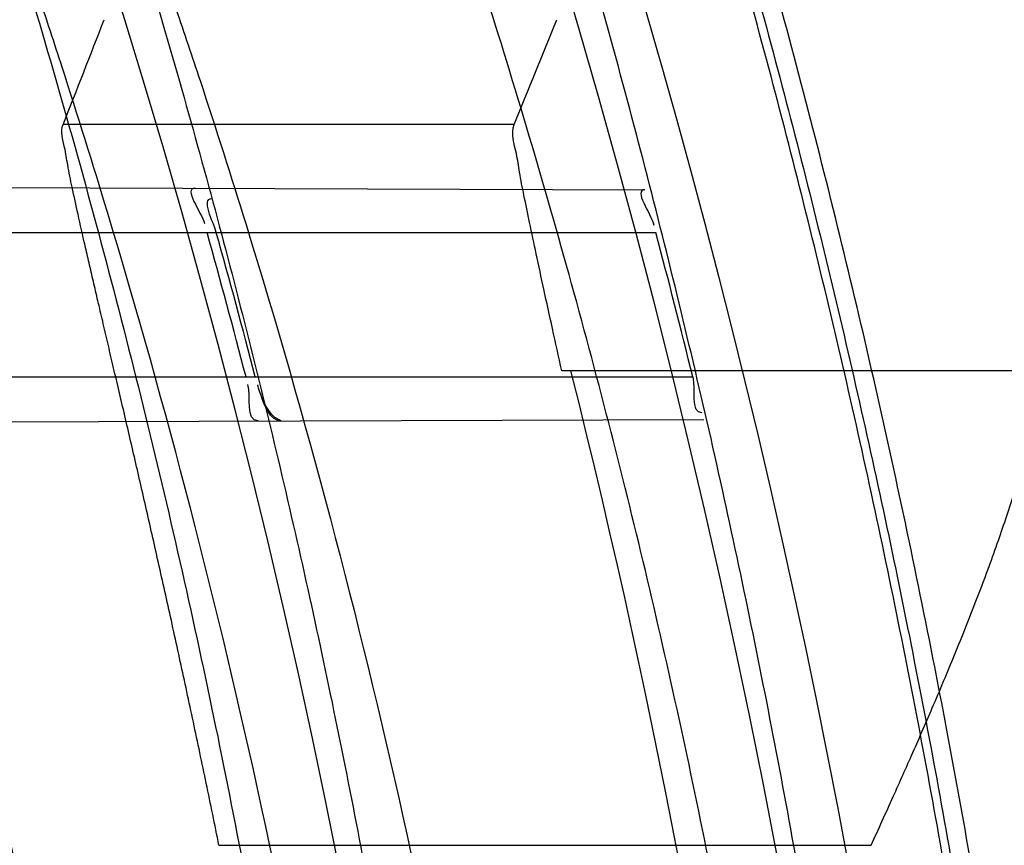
# Model space of a CAD drawing. Header units: millimetres. Extents: x 0 to 297, y 0 to 210.
# Tile 97 of 256: x 147.157 to 147.1979, y 93.1052 to 93.1395. Entities that reach past the tile are written whole.
import ezdxf

# ---------------------------------------------------------------- set-up
doc = ezdxf.new("R2010")
doc.units = ezdxf.units.MM
doc.header["$LTSCALE"] = 16.335
doc.layers.get('0').update_dxf_attribs({"linetype": 'CONTINUOUS'})
for name, color, linetype in [('01_GLOBAL', 7, 'CONTINUOUS'), ('INTFCLR_1', 7, 'CONTINUOUS'), ('INTFCLR_144815', 7, 'CONTINUOUS')]:
    doc.layers.add(name, color=color, linetype=linetype)

msp = doc.modelspace()

# ---------------------------------------------------------------- linework, layer by layer
at = {"color": 7, "linetype": 'Continuous'}
msp.add_circle((147.7028034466, 92.1254639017), 2.28, dxfattribs=at)
at = {"color": 9, "linetype": 'Continuous'}
msp.add_arc((147.7028034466, 92.1254639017), 2.2507792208, 92.9674534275, 177.0325465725, dxfattribs=at)
at = {"layer": '01_GLOBAL', "color": 7, "linetype": 'Continuous'}
msp.add_circle((147.7028034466, 92.1254639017), 2.31, dxfattribs=at)
at = {"layer": 'INTFCLR_1', "color": 9, "linetype": 'Continuous'}
for p, q in [((147.1303435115, 93.1325924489), (147.1829495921, 93.1324088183)), ((147.1319111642, 93.1306316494), (147.18340106, 93.1306316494)), ((147.1337071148, 93.1246316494), (147.1849372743, 93.1246316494)), ((147.1333250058, 93.1226812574), (147.1853936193, 93.12286301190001))]:
    msp.add_line(p, q, dxfattribs=at)
at = {"layer": 'INTFCLR_1', "color": 7, "linetype": 'Continuous'}
msp.add_line((147.1678286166, 93.12280169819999), (147.1675613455, 93.12294127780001), dxfattribs=at)
at = {"layer": 'INTFCLR_1', "color": 6, "linetype": 'Continuous'}
for centre, radius, start, end in [((146.8326356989, 93.03763164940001), 0.3620710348, 270, 90.00000002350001), ((146.8326356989, 93.03763164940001), 0.3440948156, 270, 90.00000002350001), ((146.8326622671, 93.0376333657), 0.3448552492, 14.6121631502, 15.6448325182), ((146.8330326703, 93.03763338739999), 0.3448708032, 14.6114857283, 15.6441050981), ((146.8326615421, 93.0376331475), 0.3628593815, 13.872267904, 14.8502447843)]:
    msp.add_arc(centre, radius, start, end, dxfattribs=at)
at = {"layer": 'INTFCLR_1', "color": 9, "linetype": 'Continuous'}
msp.add_arc((146.8326356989, 93.03763164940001), 0.330931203, 8.928097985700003, 11.9691311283, dxfattribs=at)
for points, knots in [([(147.1545442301, 92.9256703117), (147.1552565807, 92.92760868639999), (147.1566525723, 92.9315227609), (147.1593123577, 92.9394604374), (147.1636279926, 92.9537082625), (147.1676297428, 92.9704311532), (147.1702721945, 92.98537709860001), (147.1713830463, 92.99300879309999), (147.1719563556, 92.9974228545), (147.1732796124, 93.008504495), (147.1746545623, 93.02743949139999), (147.1744340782, 93.04977945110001), (147.1733950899, 93.0642567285), (147.1727415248, 93.0709415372), (147.1722603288, 93.07538757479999), (147.1707735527, 93.08738744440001), (147.1673977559, 93.1066025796), (147.162533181, 93.1253625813), (147.1590536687, 93.13649711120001), (147.157745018, 93.1404798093), (147.1557541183, 93.1463465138), (147.1512626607, 93.1586117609), (147.1435063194, 93.176613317), (147.134673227, 93.19362029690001), (147.1285153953, 93.2040882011), (147.1256373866, 93.208747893), (147.1237254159, 93.21178528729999), (147.1185545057, 93.2197736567), (147.1098896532, 93.232033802), (147.0978538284, 93.2469589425), (147.0876594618, 93.2581464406), (147.0805381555, 93.26529742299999), (147.0766007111, 93.2690835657), (147.0711374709, 93.27418968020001), (147.06349057, 93.2808755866), (147.0552130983, 93.2873626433), (147.0499647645, 93.2910949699), (147.0474074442, 93.29281092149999), (147.0457289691, 93.2938897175), (147.0442255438, 93.294808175), (147.0429042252, 93.29556660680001), (147.041778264, 93.2961550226), (147.0407894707, 93.2966200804), (147.0400295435, 93.2968637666), (147.0393696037, 93.2970368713), (147.0390133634, 93.2966025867), (147.0393275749, 93.29599323), (147.0397818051, 93.29522393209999), (147.0406181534, 93.29416107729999), (147.0417305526, 93.2928514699), (147.0430342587, 93.2914101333), (147.0444632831, 93.289871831), (147.0465759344, 93.2876354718), (147.0495827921, 93.28449215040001), (147.0551951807, 93.2786029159), (147.0613248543, 93.27199583), (147.0669087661, 93.26568094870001), (147.0703603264, 93.2616654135), (147.0759105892, 93.2550734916), (147.0844077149, 93.2443909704), (147.0955472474, 93.22884910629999), (147.1036099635, 93.2161613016), (147.1088887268, 93.20713012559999), (147.1124703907, 93.200778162), (147.1186494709, 93.1891839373), (147.1269016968, 93.171675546), (147.1325946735, 93.1570782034), (147.1352425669, 93.1495098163)], [0, 0, 0, 0, 0.0103792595, 0.0208842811, 0.0420721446, 0.0851858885, 0.1071984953, 0.1183380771, 0.123943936, 0.1295693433, 0.1744299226, 0.2192388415, 0.2417237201, 0.2473597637, 0.2529962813, 0.2641993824, 0.3081295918, 0.3509327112, 0.3614952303, 0.3667582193, 0.3720021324, 0.3926323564, 0.4323913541, 0.4704239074, 0.4888657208, 0.4934194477, 0.497950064, 0.5069039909, 0.5412450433, 0.5733438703, 0.6032118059, 0.6172673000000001, 0.6240601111, 0.6306649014, 0.6548506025, 0.6750843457, 0.6834913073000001, 0.6872123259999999, 0.6905622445, 0.6935176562, 0.6960693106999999, 0.6982084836, 0.6999280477, 0.7014829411, 0.7024060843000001, 0.7029587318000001, 0.7038763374, 0.7054334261, 0.7076628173, 0.7105600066, 0.714112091, 0.7174145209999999, 0.7211168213, 0.7295725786, 0.7392778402, 0.7620040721, 0.7748640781, 0.7816422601, 0.7886165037, 0.8181744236, 0.8502177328, 0.884679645, 0.8936796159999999, 0.902792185, 0.9213283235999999, 0.9597006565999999, 1, 1, 1, 1]), ([(147.0432510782, 93.2956316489), (147.0440337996, 93.2956315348), (147.0461901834, 93.29448394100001), (147.048762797, 93.29308623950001), (147.05126835, 93.29149221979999), (147.0538664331, 93.2897847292), (147.0591995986, 93.28606265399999), (147.0676125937, 93.27960414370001), (147.0753919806, 93.27294276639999), (147.0809499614, 93.26785658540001), (147.0849532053, 93.2640878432), (147.0921910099, 93.25697312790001), (147.1025540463, 93.2458430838), (147.114792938, 93.2309925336), (147.1236090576, 93.2187883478), (147.1288703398, 93.210836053), (147.1308146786, 93.20781404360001), (147.1337403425, 93.20317969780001), (147.1399980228, 93.19277282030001), (147.1489774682, 93.17586162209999), (147.1568675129, 93.15795089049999), (147.1614367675, 93.1457458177), (147.1634614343, 93.13990986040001), (147.1647919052, 93.13594917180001), (147.1683281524, 93.12488035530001), (147.1732735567, 93.1062283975), (147.1767074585, 93.0871131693), (147.1782194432, 93.07517712), (147.1787086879, 93.07075571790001), (147.1793731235, 93.0641085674), (147.1804294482, 93.0497128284), (147.1806536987, 93.0274948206), (147.1792555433, 93.0086652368), (147.1779104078, 92.9976470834), (147.1773275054, 92.9932574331), (147.1761979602, 92.9856672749), (147.1735104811, 92.97079983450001), (147.1694409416, 92.95416803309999), (147.1650544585, 92.9400032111), (147.1623504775, 92.9321098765), (147.1609312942, 92.9282176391), (147.1602071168, 92.92629007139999)], [0, 0, 0, 0, 0.0056084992, 0.016622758, 0.0214510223, 0.0268121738, 0.0389184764, 0.0680276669, 0.1027789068, 0.1122614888, 0.1220107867, 0.1421735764, 0.1849752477, 0.2309092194, 0.2799812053, 0.2927645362, 0.2992310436, 0.3057293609, 0.3320345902, 0.3862266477, 0.4428037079, 0.4721337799, 0.479586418, 0.4870651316, 0.5020714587, 0.5628449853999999, 0.6251697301, 0.6410581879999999, 0.6490513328, 0.6570434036, 0.6889243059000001, 0.7524504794, 0.8160576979, 0.8240355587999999, 0.8319861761, 0.8477866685, 0.8790166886, 0.9402183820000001, 0.9703167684, 0.9852456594, 1, 1, 1, 1]), ([(147.0432510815, 92.7796316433), (147.0431330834, 92.7796316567), (147.0428441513, 92.77968862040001), (147.0428590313, 92.7802080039), (147.043168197, 92.78074236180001), (147.0437027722, 92.7815366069), (147.0445175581, 92.7825251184), (147.046088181, 92.7843056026), (147.0479460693, 92.786252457), (147.0500136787, 92.7883830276), (147.0523867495, 92.79080681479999), (147.0572874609, 92.7957986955), (147.0632966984, 92.8020416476), (147.0688203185, 92.8080382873), (147.0718101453, 92.8113712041), (147.0735816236, 92.81337496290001), (147.0782783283, 92.8187413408), (147.0864250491, 92.8285190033), (147.0977271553, 92.8435162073), (147.106950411, 92.8572622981), (147.1127640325, 92.86681826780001), (147.1154623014, 92.871453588), (147.1172776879, 92.87462997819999), (147.1222795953, 92.88363180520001), (147.1300362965, 92.8990567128), (147.1375818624, 92.91703545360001), (147.1423047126, 92.93022711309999), (147.1445398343, 92.9370600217), (147.1457809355, 92.941042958), (147.1488392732, 92.9511954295), (147.1533458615, 92.9688880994), (147.157034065, 92.99020578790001), (147.1586182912, 93.0043449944), (147.159192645, 93.0109841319), (147.1595326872, 93.0154446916), (147.1602764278, 93.0276675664), (147.1604760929, 93.0476640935), (147.1590577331, 93.0675881), (147.157582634, 93.0796680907), (147.1569796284, 93.0840538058), (147.1560162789, 93.0905724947), (147.1536199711, 93.10439313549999), (147.1487661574, 93.12508522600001), (147.1436711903, 93.1411717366), (147.1408661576, 93.1489990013)], [0, 0, 0, 0, 0.0008731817, 0.001718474, 0.0032338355, 0.0055641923, 0.008732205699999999, 0.0127298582, 0.0231213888, 0.0286463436, 0.0346993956, 0.04822263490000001, 0.0804125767, 0.0988155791, 0.1085508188, 0.1135449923, 0.1186070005, 0.1613231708, 0.2076862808, 0.2575123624, 0.2837454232, 0.2904461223, 0.2972015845, 0.3108183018, 0.3666504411, 0.4248609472, 0.4549769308, 0.4703146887, 0.4780576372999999, 0.4858477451, 0.5487776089, 0.6130123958, 0.6457680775, 0.6540347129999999, 0.6623246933, 0.6788711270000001, 0.74464742, 0.8101273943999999, 0.8265053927, 0.8346996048, 0.8428861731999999, 0.8752668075, 0.9384714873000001, 1, 1, 1, 1])]:
    msp.add_open_spline(points, degree=3, knots=knots, dxfattribs=at)
at = {"layer": 'INTFCLR_1', "color": 6, "linetype": 'Continuous'}
for points, knots in [([(147.0687421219, 93.29563164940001), (147.0680098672, 93.29563164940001), (147.0693330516, 93.2931111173), (147.0704693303, 93.29172068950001), (147.0723263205, 93.28928078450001), (147.0746177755, 93.2865210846), (147.0775470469, 93.28299903), (147.080971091, 93.27890891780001), (147.0846437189, 93.27446035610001), (147.0882701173, 93.26998999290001), (147.0916458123, 93.2657319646), (147.0947448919, 93.2617356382), (147.0975630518, 93.2580185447), (147.100110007, 93.25458663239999), (147.1024035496, 93.25143207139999), (147.1044661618, 93.24854131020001), (147.1063189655, 93.24589767), (147.1079764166, 93.2434940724), (147.109457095, 93.2413147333), (147.1107791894, 93.2393416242), (147.1119635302, 93.23755181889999), (147.1130167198, 93.235942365), (147.1139517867, 93.2344985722), (147.1147816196, 93.2332054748), (147.1157213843, 93.2317287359), (147.1167390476, 93.23011252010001), (147.1179255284, 93.2282043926), (147.1189332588, 93.2265622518), (147.1198501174, 93.2250516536), (147.1206424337, 93.2237350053), (147.1215180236, 93.2222660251), (147.1224842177, 93.22062728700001), (147.1235503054, 93.2187965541), (147.1247223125, 93.21675634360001), (147.1260120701, 93.2144766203), (147.1274302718, 93.21192636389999), (147.1289898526, 93.20906621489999), (147.1307073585, 93.2058462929), (147.1325944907, 93.2022184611), (147.1346618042, 93.1981270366), (147.1369222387, 93.1935038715), (147.1393944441, 93.1882537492), (147.1420944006, 93.1822619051), (147.1450364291, 93.1753818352), (147.1482313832, 93.1674373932), (147.1516877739, 93.1581768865), (147.1553587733, 93.14738762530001), (147.1590017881, 93.1353669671), (147.1623609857, 93.1226214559), (147.1652568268, 93.10972884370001), (147.1676651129, 93.0968010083), (147.1695853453, 93.0838891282), (147.1710275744, 93.0709911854), (147.1719965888, 93.05813761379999), (147.1725011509, 93.0453158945), (147.1725469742, 93.0325462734), (147.1721391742, 93.0198169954), (147.171280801, 93.0071297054), (147.1699742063, 92.99449457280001), (147.1682169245, 92.9818861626), (147.1660086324, 92.9693213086), (147.1633383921, 92.9567727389), (147.1602041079, 92.94425636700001), (147.1566465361, 92.9319458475), (147.1528751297, 92.9204393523), (147.1491593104, 92.9102243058), (147.1457087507, 92.9015000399), (147.1425365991, 92.8940034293), (147.1396288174, 92.8875126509), (147.136972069, 92.8818585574), (147.1345472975, 92.8769025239), (147.1323371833, 92.8725413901), (147.130325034, 92.8686912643), (147.1284994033, 92.8652891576), (147.1268466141, 92.8622800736), (147.1253496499, 92.85960988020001), (147.1239936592, 92.85723391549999), (147.1227647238, 92.8551144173), (147.1216541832, 92.85322630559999), (147.1206539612, 92.8515468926), (147.1197533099, 92.8500510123), (147.1189386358, 92.8487109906), (147.1179864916, 92.8471584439), (147.1170567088, 92.8456599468), (147.1160957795, 92.84412860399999), (147.1152647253, 92.8428151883), (147.1143298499, 92.84135168), (147.1132770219, 92.8397205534), (147.1120898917, 92.837902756), (147.1107550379, 92.8358842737), (147.109257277, 92.8336513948), (147.107577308, 92.8311858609), (147.1056960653, 92.8284703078), (147.1035922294, 92.82548916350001), (147.1012492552, 92.8222342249), (147.0986446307, 92.81869165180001), (147.095755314, 92.8148491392), (147.0925736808, 92.81071697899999), (147.0890986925, 92.8063077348), (147.0853575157, 92.80167437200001), (147.0815402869, 92.7970384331), (147.0779667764, 92.7927652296), (147.0748968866, 92.789078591), (147.0724998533, 92.7861981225), (147.070552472, 92.7836530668), (147.0693788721, 92.7822194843), (147.0679949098, 92.7796316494), (147.0687421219, 92.7796316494)], [0, 0, 0, 0, 0.003860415, 0.007501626, 0.0124785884, 0.0188917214, 0.0268498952, 0.0364677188, 0.0470694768, 0.0572444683, 0.0668187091, 0.0757144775, 0.083905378, 0.09140992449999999, 0.0982451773, 0.1044667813, 0.1101313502, 0.1152642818, 0.1198589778, 0.1240215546, 0.1277856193, 0.1311734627, 0.1341617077, 0.1368541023, 0.1392736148, 0.1433897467, 0.1469230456, 0.1511192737, 0.1535471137, 0.1562389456, 0.1592204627, 0.1625628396, 0.1662680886, 0.1703891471, 0.174967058, 0.1800766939, 0.1857729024, 0.1921414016, 0.1993155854, 0.2073311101, 0.2163077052, 0.2264451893, 0.2379233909, 0.250953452, 0.2658909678, 0.283062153, 0.3030578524, 0.3259639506, 0.3492662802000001, 0.3725305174, 0.3956109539, 0.4185782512, 0.4413347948, 0.4640172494, 0.4865192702, 0.508968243, 0.531324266, 0.5536477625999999, 0.5759939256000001, 0.5982772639, 0.620747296, 0.6432362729, 0.6658996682, 0.68875599, 0.7107777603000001, 0.7297237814, 0.7460531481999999, 0.7602331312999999, 0.7726347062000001, 0.7835467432, 0.793166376, 0.8017211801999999, 0.8093215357, 0.8160683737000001, 0.8220758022, 0.8274205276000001, 0.8322066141, 0.8364980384, 0.8403367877, 0.8437547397, 0.8468031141, 0.8495420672, 0.8520223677, 0.8564046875, 0.8588391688, 0.8615533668, 0.8645986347, 0.8679945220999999, 0.8717882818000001, 0.8760445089, 0.8807522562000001, 0.8859628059, 0.8917731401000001, 0.898168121, 0.9051985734, 0.9129160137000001, 0.9213486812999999, 0.9305434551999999, 0.9404096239, 0.9509435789, 0.961943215, 0.9720502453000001, 0.980371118, 0.9870628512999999, 0.992271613, 0.9960607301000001, 1, 1, 1, 1]), ([(147.0687421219, 92.7796316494), (147.0695765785, 92.7796316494), (147.0710237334, 92.7806068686), (147.0732486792, 92.7819463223), (147.0757995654, 92.7837998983), (147.0789536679, 92.78621498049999), (147.0827092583, 92.7892984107), (147.0868482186, 92.7928925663), (147.0910477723, 92.79673500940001), (147.0950116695, 92.80053311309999), (147.0986438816, 92.80415209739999), (147.1019501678, 92.80756746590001), (147.1049461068, 92.8107620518), (147.107653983, 92.813732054), (147.1100921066, 92.81647650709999), (147.1122806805, 92.81899733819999), (147.1142479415, 92.8213114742), (147.1160099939, 92.82342388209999), (147.1175861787, 92.82534548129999), (147.1189934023, 92.8270878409), (147.1202530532, 92.828669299), (147.1213970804, 92.83012358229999), (147.1225240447, 92.83157239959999), (147.123724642, 92.8331346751), (147.1249992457, 92.8348159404), (147.1262604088, 92.83650316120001), (147.1274992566, 92.8381825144), (147.1287882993, 92.8399539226), (147.1302152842, 92.8419444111), (147.131810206, 92.84420661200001), (147.1335924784, 92.846783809), (147.1355808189, 92.8497229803), (147.1377917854, 92.8530728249), (147.140242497, 92.8568933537), (147.1429592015, 92.861268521), (147.1459674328, 92.8662949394), (147.1492907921, 92.8720905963), (147.1529541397, 92.8788115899), (147.1569786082, 92.8866408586), (147.1613909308, 92.895852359), (147.1661049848, 92.9065772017), (147.1708180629, 92.91847841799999), (147.1752249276, 92.93102624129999), (147.1791389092, 92.9437452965), (147.1825261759, 92.9565113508), (147.1853979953, 92.9693107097), (147.1877529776, 92.9820756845), (147.1896101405, 92.9948409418), (147.1909735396, 93.00755209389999), (147.1918561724, 93.02022938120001), (147.1922659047, 93.0328602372), (147.1922092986, 93.0454468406), (147.1916906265, 93.0579966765), (147.1907127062, 93.07050178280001), (147.1892753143, 93.0829675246), (147.187377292, 93.0953920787), (147.1850186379, 93.1077564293), (147.1821898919, 93.1200882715), (147.1788863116, 93.1323721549), (147.1750915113, 93.1446222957), (147.1708160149, 93.1567764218), (147.1662306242, 93.1683760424), (147.1616300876, 93.17888244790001), (147.1573218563, 93.1879248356), (147.1533932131, 93.19561622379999), (147.1498208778, 93.2022183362), (147.1465812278, 93.20791453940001), (147.1436479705, 93.2128584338), (147.140997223, 93.2171670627), (147.1386015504, 93.22093898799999), (147.1364409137, 93.22424590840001), (147.1344943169, 93.2271532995), (147.1327470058, 93.229707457), (147.1311776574, 93.2319576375), (147.1297748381, 93.23393568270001), (147.1285161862, 93.23568453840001), (147.1273854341, 93.237235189), (147.1263043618, 93.2387000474), (147.1251805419, 93.2402055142), (147.1239422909, 93.24184332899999), (147.1226668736, 93.2435068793), (147.1213873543, 93.2451529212), (147.120091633, 93.2467985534), (147.1186694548, 93.2485796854), (147.1170808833, 93.2505381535), (147.1153015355, 93.25269419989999), (147.1133143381, 93.2550569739), (147.1110956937, 93.2576388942), (147.1086258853, 93.2604465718), (147.1058792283, 93.263488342), (147.1028357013, 93.2667628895), (147.099478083, 93.27026211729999), (147.0957850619, 93.2739726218), (147.0917574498, 93.27786179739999), (147.0874623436, 93.28182281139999), (147.0831967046, 93.28555323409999), (147.0792915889, 93.2887810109), (147.0760051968, 93.2913109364), (147.073359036, 93.29324438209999), (147.0710713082, 93.29462673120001), (147.0695920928, 93.29563164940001), (147.0687421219, 93.29563164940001)], [0, 0, 0, 0, 0.0042187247, 0.0081401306, 0.0133978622, 0.0200459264, 0.0282638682, 0.0379443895, 0.0477615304, 0.05703690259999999, 0.0656973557, 0.0736821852, 0.0810680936, 0.0878383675, 0.0940009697, 0.0996271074, 0.1047154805, 0.1093563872, 0.1135342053, 0.1172803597, 0.1206792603, 0.1237557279, 0.1266349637, 0.1299589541, 0.1337168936, 0.1373013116, 0.1406085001, 0.1442672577, 0.148377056, 0.1529904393, 0.1582606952, 0.164218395, 0.1709303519, 0.1785521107, 0.1871652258, 0.1969659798, 0.2081658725, 0.2209392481, 0.2356613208, 0.2526660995, 0.2725685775, 0.2948769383, 0.3173640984, 0.3397873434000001, 0.3621386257, 0.3841211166, 0.4060891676, 0.4277469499, 0.4493218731, 0.470705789, 0.4919793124, 0.5131981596, 0.5343255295, 0.5554668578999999, 0.5765984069, 0.5977513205, 0.6189954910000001, 0.6402209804, 0.6617015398, 0.6832900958, 0.7050415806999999, 0.7268239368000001, 0.7463339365, 0.7630160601, 0.7774553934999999, 0.7899931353, 0.8009638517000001, 0.8105830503, 0.8190545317, 0.8265380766, 0.8331730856, 0.8390248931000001, 0.8442268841, 0.8488182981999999, 0.8528943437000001, 0.8564866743, 0.8597116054, 0.8625968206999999, 0.8656908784, 0.8692094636, 0.8729771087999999, 0.8762884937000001, 0.879749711, 0.8835661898, 0.8878115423, 0.8924986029, 0.8976989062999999, 0.9034198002, 0.9097088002, 0.9166034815, 0.9241390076, 0.9323094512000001, 0.9411199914, 0.9506041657, 0.9606137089, 0.9706541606, 0.9792553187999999, 0.9862062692, 0.9916647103, 0.9957028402, 1, 1, 1, 1])]:
    msp.add_open_spline(points, degree=3, knots=knots, dxfattribs=at)
for points in [[(147.1642468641, 93.1324741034), (147.1637374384, 93.1324758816), (147.1645019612, 93.1314876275), (147.1646393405, 93.13099707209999)], [(147.1829495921, 93.1324088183), (147.182443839, 93.13241058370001), (147.1831907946, 93.13142642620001), (147.1833204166, 93.1309375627)], [(147.1651278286, 93.1306316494), (147.1649999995, 93.13108812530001), (147.1644770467, 93.1320443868), (147.1649510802, 93.13204273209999)], [(147.1849372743, 93.1246316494), (147.1850593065, 93.1241375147), (147.1848026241, 93.1231495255), (147.1853116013, 93.1231513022)], [(147.1668627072, 93.12279832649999), (147.1663367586, 93.1227964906), (147.1665774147, 93.1238108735), (147.1664447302, 93.12431981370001)]]:
    msp.add_open_spline(points, degree=3, dxfattribs=at)
at = {"layer": 'INTFCLR_1', "color": 7, "linetype": 'Continuous'}
for points in [[(147.1675613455, 93.12294127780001), (147.1671885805, 93.1232887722), (147.1669784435, 93.1238009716), (147.1668484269, 93.1242937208)], [(147.1678286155, 93.12280169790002), (147.1673526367, 93.12280003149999), (147.1670926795, 93.12348416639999), (147.1669728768, 93.12394482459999)]]:
    msp.add_open_spline(points, degree=3, dxfattribs=at)
at = {"layer": 'INTFCLR_144815', "color": 9, "linetype": 'Continuous'}
for p, q in [((147.1775154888, 93.1351215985), (147.1587590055, 93.1351215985)), ((147.1652396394, 93.1051627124), (147.1923516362, 93.1051627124))]:
    msp.add_line(p, q, dxfattribs=at)
at = {"layer": 'INTFCLR_144815', "color": 6, "linetype": 'Continuous'}
msp.add_line((147.2004295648, 93.12487654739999), (147.1794908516, 93.12487654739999), dxfattribs=at)
for radius in [0.3828680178, 0.364857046]:
    msp.add_circle((146.8326356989, 93.03763164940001), radius, dxfattribs=at)
for radius, start, end in [(0.5278075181, 313.9937911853, 154.5150993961), (0.49294334, 282.2440355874, 71.2863570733), (0.4069633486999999, 316.9838592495, 43.0161407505), (0.3580299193, 345.8961331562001, 14.1038668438)]:
    msp.add_arc((146.8326356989, 93.03763164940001), radius, start, end, dxfattribs=at)
at = {"layer": 'INTFCLR_144815', "color": 9, "linetype": 'Continuous'}
for radius, start, end in [(0.3958087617, 314.0862202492, 45.9137797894), (0.3838160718, 314.0319604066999, 45.9680396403)]:
    msp.add_arc((146.8326356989, 93.03763164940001), radius, start, end, dxfattribs=at)
at = {"layer": 'INTFCLR_144815', "color": 6, "linetype": 'Continuous'}
for centre, major_axis, ratio, start_param, end_param in [((146.8326356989, 93.3677029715), (0, 0.4953586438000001), 0.7456587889, -2.0595447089, -2.0496201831), ((146.8326356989, 93.3892876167), (0, 0.5277520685), 0.7456587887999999, -2.0732771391, -2.0638918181)]:
    msp.add_ellipse(centre, major_axis=major_axis, ratio=ratio, start_param=start_param, end_param=end_param, dxfattribs=at)
for points, knots in [([(147.1951703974, 93.0376316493), (147.1951703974, 93.03951723), (147.195142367, 93.0432888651), (147.1950162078, 93.0489460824), (147.1948058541, 93.05460331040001), (147.1945111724, 93.06026056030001), (147.1941319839, 93.065917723), (147.1936680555, 93.07157476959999), (147.1931191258, 93.07723143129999), (147.1924848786, 93.0828875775), (147.1917649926, 93.0885427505), (147.1909590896, 93.0941966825), (147.1900668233, 93.0998486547), (147.1890877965, 93.10549815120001), (147.1880216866, 93.1111441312), (147.1868681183, 93.11678582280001), (147.1856268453, 93.1224218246), (147.1842975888, 93.12805097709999), (147.1828802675, 93.133671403), (147.1813747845, 93.1392814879), (147.1797813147, 93.1448788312), (147.1781000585, 93.1504612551), (147.1763315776, 93.15602572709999), (147.1744765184, 93.16156938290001), (147.1725359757, 93.1670884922), (147.1705112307, 93.172579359), (147.1684040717, 93.17803752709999), (147.1662166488, 93.1834583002), (147.1639516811, 93.1888363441), (147.1616124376, 93.19416587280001), (147.1592028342, 93.19944055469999), (147.1567275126, 93.2046534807), (147.1541918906, 93.20979719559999), (147.1516022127, 93.2148637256), (147.148965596, 93.21984460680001), (147.1462900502, 93.22473095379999), (147.1435844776, 93.2295135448), (147.1408586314, 93.2341829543), (147.1381230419, 93.2387297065), (147.1353888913, 93.24314447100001), (147.1326678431, 93.2474182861), (147.1299718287, 93.25154279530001), (147.1273128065, 93.25551047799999), (147.1247025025, 93.25931486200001), (147.1221521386, 93.2629507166), (147.1196721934, 93.26641417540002), (147.1172721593, 93.26970285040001), (147.1149604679, 93.27281571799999), (147.1127444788, 93.27575294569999), (147.1106305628, 93.2785156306), (147.1086237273, 93.2811061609), (147.1067274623, 93.28352828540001), (147.1049435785, 93.2857872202), (147.103272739, 93.2878889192), (147.1017147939, 93.28983965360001), (147.100269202, 93.2916455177), (147.0989350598, 93.2933124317), (147.097711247, 93.2948460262), (147.0965964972, 93.296251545), (147.0955896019, 93.2975338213), (147.0946891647, 93.29869700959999), (147.0938941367, 93.299745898), (147.0932019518, 93.3006821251), (147.0926142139, 93.30151619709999), (147.0921197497, 93.3022305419), (147.0916656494, 93.30302868), (147.0911667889, 93.3035998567), (147.0911815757, 93.3046267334), (147.091447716, 93.30463154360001)], [0, 0, 0, 0, 0.0193188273, 0.0386418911, 0.05797372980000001, 0.0773181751, 0.0966800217, 0.1160624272, 0.1354702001, 0.1549057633, 0.1743738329, 0.1938759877, 0.2134167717, 0.2329964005, 0.2526187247, 0.2722829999, 0.2919923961, 0.3117443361, 0.3315407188, 0.3513772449, 0.37125414, 0.391164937, 0.4111075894, 0.4310729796, 0.4510561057, 0.4710451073, 0.4910305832, 0.5109984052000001, 0.5309330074, 0.5508166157, 0.5706284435, 0.590344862, 0.6099392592, 0.6293819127, 0.6486401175, 0.6676780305, 0.6864570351, 0.7049360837, 0.7230721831, 0.7408210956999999, 0.7581383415, 0.7749801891, 0.7913047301, 0.8070730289, 0.822250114, 0.8368060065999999, 0.8507161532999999, 0.8639624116, 0.8765312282, 0.8884132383, 0.8996029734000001, 0.9101049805, 0.9199296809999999, 0.9290934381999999, 0.9376135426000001, 0.9455077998, 0.9527934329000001, 0.9594885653, 0.9656100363, 0.9711731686, 0.9761922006, 0.9806816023, 0.9846553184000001, 0.9881278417, 0.9911127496, 0.9936230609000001, 0.9972727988, 1, 1, 1, 1]), ([(147.1000017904, 92.7706317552), (147.099727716, 92.7706367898), (147.0997250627, 92.7716931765), (147.1002170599, 92.7722851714), (147.1006721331, 92.7731087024), (147.1011651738, 92.77384567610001), (147.1017516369, 92.7747055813), (147.1024417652, 92.7756704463), (147.1032341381, 92.776750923), (147.1041312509, 92.7779487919), (147.1051340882, 92.7792688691), (147.1062444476, 92.78071599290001), (147.1074648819, 92.7822968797), (147.1087976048, 92.7840181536), (147.1102428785, 92.785884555), (147.1117982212, 92.78789788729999), (147.1134596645, 92.79005859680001), (147.1152251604, 92.79237013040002), (147.1170968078, 92.79484195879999), (147.11907733, 92.797485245), (147.1211639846, 92.8003047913), (147.1233499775, 92.8033005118), (147.1256270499, 92.80647066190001), (147.1279885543, 92.8098160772), (147.1304260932, 92.8133353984), (147.1329303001, 92.81702596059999), (147.1354909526, 92.8208837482), (147.1380971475, 92.8249034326), (147.1407375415, 92.8290785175), (147.1434005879, 92.83340150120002), (147.1460747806, 92.83786408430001), (147.1487488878, 92.8424574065), (147.1514121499, 92.8471722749), (147.1540544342, 92.8519993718), (147.1566663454, 92.856929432), (147.1592392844, 92.8619533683), (147.1617654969, 92.8670624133), (147.1642380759, 92.8722482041), (147.1666509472, 92.8775028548), (147.168998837, 92.8828190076), (147.1712772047, 92.8881898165), (147.1734821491, 92.89360886), (147.1756107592, 92.89907116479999), (147.1776563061, 92.90456069), (147.179616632, 92.91007104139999), (147.1814926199, 92.91560357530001), (147.1832864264, 92.9211651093), (147.1849983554, 92.9267575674), (147.1866261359, 92.93237403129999), (147.1881687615, 92.93801125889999), (147.1896244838, 92.9436621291), (147.1909923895, 92.9493212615), (147.1922727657, 92.95498763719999), (147.1934660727, 92.96066109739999), (147.1945727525, 92.96634163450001), (147.1955930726, 92.9720286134), (147.1965271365, 92.9777204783), (147.1973750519, 92.98341533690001), (147.1981370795, 92.9891120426), (147.1988135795, 92.99481027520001), (147.1994048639, 93.0005096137), (147.1999112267, 93.00620974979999), (147.2003329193, 93.0119102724), (147.2006701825, 93.01761113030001), (147.2009232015, 93.0233121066), (147.2010921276, 93.0290132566), (147.2011770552, 93.0347144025), (147.2011780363, 93.0404156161), (147.2010950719, 93.0461167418), (147.2009281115, 93.0518178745), (147.2006770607, 93.05751885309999), (147.2003417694, 93.0632197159), (147.1999220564, 93.0689202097), (147.1994176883, 93.074620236), (147.198828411, 93.080319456), (147.1981539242, 93.0860176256), (147.1973939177, 93.0917142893), (147.1965480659, 93.09740890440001), (147.1956160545, 93.10310072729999), (147.1945975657, 93.1087889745), (147.1934922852, 93.1144727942), (147.1923000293, 93.1201506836), (147.1910207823, 93.12582057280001), (147.1896545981, 93.131480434), (147.1882014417, 93.1371288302), (147.1866611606, 93.1427648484), (147.1850338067, 93.14838687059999), (147.1833198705, 93.1539920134), (147.1815202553, 93.1595765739), (147.1796361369, 93.1651366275), (147.1776688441, 93.17066839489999), (147.1756200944, 93.17616762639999), (147.1734920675, 93.1816295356), (147.1712874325, 93.1870488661), (147.1690094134, 93.1924198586), (147.1666618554, 93.1977362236), (147.1642492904, 93.2029911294), (147.1617769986, 93.20817719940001), (147.1592510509, 93.21328655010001), (147.1566783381, 93.2183108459), (147.1540666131, 93.2232413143), (147.1514244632, 93.2280688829), (147.1487612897, 93.23278426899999), (147.1460872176, 93.23737816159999), (147.1434130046, 93.2418413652), (147.1407498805, 93.2461650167), (147.1381093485, 93.2503408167), (147.1355029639, 93.2543612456), (147.1329420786, 93.2582197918), (147.1304375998, 93.2619111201), (147.1279997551, 93.265431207), (147.125637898, 93.26877740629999), (147.1233603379, 93.27194848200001), (147.1211742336, 93.2749445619), (147.1190855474, 93.2777670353), (147.1170990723, 93.2804183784), (147.1152184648, 93.2829020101), (147.1134463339, 93.2852221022), (147.1117843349, 93.2873834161), (147.1102333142, 93.2893910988), (147.1087934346, 93.2912505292), (147.1074642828, 93.2929671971), (147.1062450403, 93.2945465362), (147.1051345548, 93.29599381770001), (147.1041315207, 93.2973141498), (147.1032343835, 93.29851204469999), (147.1024419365, 93.2995926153), (147.1017517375, 93.30055757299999), (147.1011652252, 93.30141754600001), (147.1006721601, 93.3021545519), (147.1002170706, 93.3029781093), (147.0997250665, 93.30357011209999), (147.0997277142, 93.304626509), (147.1000017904, 93.30463154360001)], [0, 0, 0, 0, 0.0014101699, 0.0032891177, 0.0045779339, 0.0061083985, 0.0078869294, 0.009919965, 0.0122145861, 0.0147783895, 0.0176190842, 0.0207426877, 0.0241618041, 0.0278931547, 0.0319414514, 0.0363053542, 0.040981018, 0.0459630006, 0.0512683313, 0.0569309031, 0.0629543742, 0.0693130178, 0.0760084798, 0.08303351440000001, 0.0903785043, 0.09803123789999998, 0.105976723, 0.1141977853, 0.122675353, 0.1313888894, 0.140317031, 0.1494380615, 0.1587304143, 0.1681731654, 0.1777462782, 0.187430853, 0.1972092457, 0.2070653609, 0.2169845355, 0.2269535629, 0.2369608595, 0.2469959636, 0.2570491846, 0.2671179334, 0.2771316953, 0.2871355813, 0.2971697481, 0.3071923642, 0.3172217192, 0.3272506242, 0.3372572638, 0.3472396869, 0.357200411, 0.3671408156, 0.3770633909, 0.3869713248, 0.3968625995, 0.4067348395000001, 0.4165894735, 0.4264283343, 0.4362532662, 0.4460650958, 0.4558661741, 0.4656577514, 0.4754424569, 0.4852217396, 0.4949982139, 0.504773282, 0.5145496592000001, 0.5243287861, 0.5341133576, 0.5439047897, 0.5537055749, 0.5635169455, 0.5733411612, 0.5831795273, 0.5930338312, 0.6029053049, 0.6127948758, 0.6227033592, 0.6326318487, 0.6425809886, 0.652548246, 0.6625317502, 0.6725323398, 0.682550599, 0.6925874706, 0.7026400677, 0.7127021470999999, 0.7227700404, 0.7328393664, 0.7429043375, 0.7529583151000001, 0.7629934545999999, 0.7730007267, 0.7829699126, 0.7928892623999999, 0.8027455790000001, 0.8125242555, 0.8222091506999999, 0.8317827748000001, 0.8412261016, 0.8505191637, 0.8596410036, 0.8685700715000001, 0.8772846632, 0.8857633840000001, 0.8939857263, 0.9019325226, 0.9095865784, 0.9169329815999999, 0.9239594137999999, 0.9306564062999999, 0.9370174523, 0.9430388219, 0.9487194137, 0.9540603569, 0.95906494, 0.9637380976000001, 0.9680861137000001, 0.9721162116, 0.9758363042, 0.9792548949, 0.9823802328, 0.9852207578, 0.987784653, 0.9900795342, 0.9921128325, 0.9938914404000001, 0.9954219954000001, 0.9967108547, 0.9985898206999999, 1, 1, 1, 1]), ([(147.0748011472, 93.29563164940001), (147.0745610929, 93.29563164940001), (147.0744848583, 93.2947249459), (147.0751057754, 93.2940118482), (147.0758580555, 93.29272557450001), (147.0770529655, 93.29119613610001), (147.0785958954, 93.28921818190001), (147.080522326, 93.2868627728), (147.0828321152, 93.28406264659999), (147.0855300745, 93.2808045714), (147.0886462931, 93.27701390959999), (147.0921760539, 93.27265849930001), (147.0961102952, 93.2676978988), (147.1004275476, 93.26209938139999), (147.1050707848, 93.25586792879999), (147.1099949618, 93.24898773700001), (147.1151104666, 93.2415047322), (147.1203476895, 93.2334403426), (147.1256113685, 93.22486559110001), (147.1308281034, 93.21583073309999), (147.1359193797, 93.2064123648), (147.1408291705, 93.1966654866), (147.1455034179, 93.18665972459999), (147.1499098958, 93.1764372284), (147.1540163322, 93.1660555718), (147.1578079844, 93.15554353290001), (147.1612703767, 93.14494048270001), (147.1643963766, 93.1342737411), (147.1671859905, 93.123555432), (147.1696331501, 93.1128248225), (147.1717476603, 93.1020609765), (147.1735255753, 93.0913061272), (147.1749749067, 93.08053683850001), (147.1760956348, 93.0697871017), (147.1768923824, 93.0590489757), (147.1773682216, 93.0483322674), (147.1774737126, 93.041195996), (147.1774737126, 93.03763164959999)], [0, 0, 0, 0, 0.0025344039, 0.005901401, 0.0109295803, 0.0177704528, 0.0265540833, 0.0373505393, 0.04991676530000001, 0.0648695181, 0.0820131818, 0.1017234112, 0.1240566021, 0.1488553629, 0.1763609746, 0.2060970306, 0.2381748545, 0.2720515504, 0.3076064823, 0.3443876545, 0.3821831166, 0.4206251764, 0.4595934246, 0.4987613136, 0.5381325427, 0.5774437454, 0.6167240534, 0.6558745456, 0.6947773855, 0.7336358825, 0.7720551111, 0.8105726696, 0.8487051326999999, 0.8867612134, 0.9246626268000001, 0.9623689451, 1, 1, 1, 1]), ([(147.108707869, 93.29563164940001), (147.1084310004, 93.29563164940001), (147.1084189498, 93.2945661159), (147.1088854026, 93.2939562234), (147.1093179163, 93.293115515), (147.1097871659, 93.29236199), (147.1103458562, 93.291483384), (147.1110035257, 93.2904976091), (147.1117585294, 93.28939440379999), (147.1126129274, 93.28817225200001), (147.1135675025, 93.28682643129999), (147.1146233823, 93.2853527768), (147.1157813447, 93.28374669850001), (147.1170420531, 93.2820034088), (147.1184057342, 93.2801181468), (147.1198723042, 93.27808602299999), (147.1214410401, 93.2759024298), (147.1231107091, 93.27356285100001), (147.1248792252, 93.271063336), (147.1267437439, 93.26840038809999), (147.128700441, 93.2655713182), (147.130744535, 93.2625742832), (147.1328701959, 93.25940851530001), (147.135070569, 93.2560744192), (147.1373378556, 93.252573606), (147.1396633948, 93.248908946), (147.1420378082, 93.24508453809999), (147.1444511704, 93.2411056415), (147.1468932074, 93.23697855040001), (147.1493534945, 93.2327104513), (147.1518216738, 93.2283092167), (147.1542876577, 93.2237831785), (147.1567417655, 93.21914097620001), (147.1591748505, 93.2143913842), (147.161578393, 93.2095431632), (147.1639445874, 93.2046048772), (147.1662663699, 93.1995847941), (147.1685374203, 93.19449081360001), (147.1707521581, 93.18933038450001), (147.1729057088, 93.1841104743), (147.1749938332, 93.17883761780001), (147.1770129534, 93.1735177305), (147.1789599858, 93.168156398), (147.1808324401, 93.1627584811), (147.1826281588, 93.1573287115), (147.184345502, 93.1518710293), (147.1859830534, 93.1463893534), (147.1875398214, 93.14088681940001), (147.1890149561, 93.135366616), (147.1904079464, 93.12983117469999), (147.1917183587, 93.12428304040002), (147.1929460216, 93.1187240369), (147.194090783, 93.1131561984), (147.1951526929, 93.1075808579), (147.1961317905, 93.10199958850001), (147.1970282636, 93.0964132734), (147.1978422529, 93.09082314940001), (147.198574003, 93.08522979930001), (147.1992237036, 93.0796341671), (147.1997916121, 93.0740365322), (147.2002779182, 93.06843761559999), (147.2006828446, 93.06283752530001), (147.201006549, 93.0572368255), (147.2012491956, 93.0516354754), (147.2014108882, 93.0460339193), (147.2014917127, 93.0404320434), (147.2014917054, 93.0348302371), (147.2014108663, 93.0292283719), (147.2012491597, 93.0236268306), (147.2010065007, 93.0180255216), (147.2006827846, 93.01242485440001), (147.20027785, 93.0068248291), (147.1997915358, 93.0012259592), (147.1992236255, 92.9956284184), (147.1985739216, 92.9900328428), (147.1978421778, 92.98443960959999), (147.197028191, 92.9788495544), (147.1961317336, 92.9732633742), (147.1951526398, 92.96768215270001), (147.1940907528, 92.96210695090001), (147.1929459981, 92.956539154), (147.1917183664, 92.95098029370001), (147.1904079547, 92.9454321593), (147.1890149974, 92.9398968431), (147.1875398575, 92.93437661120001), (147.1859831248, 92.9288741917), (147.1843455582, 92.9233924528), (147.1826282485, 92.91793486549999), (147.1808325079, 92.91250501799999), (147.178960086, 92.9071071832), (147.1770130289, 92.9017457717), (147.1749939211, 92.8964259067), (147.1729057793, 92.8911529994), (147.1707522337, 92.8859330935), (147.1685374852, 92.8807726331), (147.1662664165, 92.87567860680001), (147.1639446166, 92.8706584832), (147.1615784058, 92.8657201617), (147.1591748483, 92.86087191), (147.1567417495, 92.8561222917), (147.1542876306, 92.85148006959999), (147.1518216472, 92.8469540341), (147.1493534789, 92.84255282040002), (147.1468932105, 92.8382847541), (147.1444511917, 92.8341576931), (147.1420378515, 92.8301788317), (147.1396634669, 92.8263544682), (147.1373379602, 92.82268985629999), (147.1350707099, 92.8191890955), (147.1328703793, 92.81585505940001), (147.1307447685, 92.81268936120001), (147.1287007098, 92.80969237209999), (147.12674404, 92.8068633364), (147.1248795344, 92.8042004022), (147.1231110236, 92.80170089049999), (147.1214413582, 92.7993613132), (147.1198726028, 92.79717769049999), (147.1184060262, 92.79514555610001), (147.117042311, 92.7932602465), (147.1157815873, 92.79151693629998), (147.114623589, 92.78991080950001), (147.11356769, 92.78843713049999), (147.1126130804, 92.787091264), (147.11175866, 92.7858690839), (147.1110036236, 92.7847658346), (147.1103459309, 92.78378002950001), (147.1097872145, 92.7829013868), (147.1093179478, 92.78214783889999), (147.1088854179, 92.7813071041), (147.1084189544, 92.7806972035), (147.1084309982, 92.7796316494), (147.108707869, 92.7796316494)], [0, 0, 0, 0, 0.0014861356, 0.0034579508, 0.0048068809, 0.0064063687, 0.0082626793, 0.0103820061, 0.0127711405, 0.0154368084, 0.0183865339, 0.0216275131, 0.0251677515, 0.0290144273, 0.0331753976, 0.0376570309, 0.0424661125, 0.0476073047, 0.0530850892, 0.0589012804, 0.0650564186, 0.0715486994, 0.07837362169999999, 0.08552418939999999, 0.0929907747, 0.1007612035, 0.1088208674, 0.1171531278, 0.1257396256, 0.1345607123, 0.143595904, 0.152824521, 0.1622261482, 0.171780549, 0.1814683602, 0.1912713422, 0.2011724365, 0.211155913, 0.2212074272, 0.2313141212, 0.2414644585, 0.2516478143, 0.2618559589, 0.2720801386, 0.2823146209, 0.2925525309, 0.302790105, 0.3130221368, 0.3232464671, 0.333459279, 0.3436597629, 0.3538452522, 0.3640159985, 0.3741700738, 0.3843086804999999, 0.3944307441, 0.4045380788, 0.4146299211, 0.4247087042, 0.434774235, 0.4448292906, 0.4548738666, 0.4649110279, 0.4749410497, 0.4849671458, 0.4949897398, 0.505012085, 0.515034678, 0.5250607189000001, 0.5350907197, 0.5451277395, 0.5551723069, 0.5652271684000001, 0.5752926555, 0.5853711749, 0.5954630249, 0.6055699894, 0.6156920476, 0.6258303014, 0.6359844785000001, 0.6461547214, 0.6563403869, 0.666540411, 0.676753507, 0.6869773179, 0.6972097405, 0.7074468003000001, 0.7176851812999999, 0.7279191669, 0.7381438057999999, 0.7483515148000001, 0.7585352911, 0.7686855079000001, 0.7787921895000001, 0.7888438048, 0.7988273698, 0.8087285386, 0.8185315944, 0.8282194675, 0.8377739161, 0.8471755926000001, 0.8564042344, 0.8654393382, 0.8742603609, 0.8828468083, 0.8911789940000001, 0.8992385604, 0.907008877, 0.9144753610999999, 0.9216258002, 0.9284505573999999, 0.9349426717, 0.941097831, 0.9469139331, 0.9523916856, 0.9575329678, 0.9623419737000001, 0.9668237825, 0.9709847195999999, 0.9748315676, 0.978371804, 0.9816129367, 0.9845626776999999, 0.9872284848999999, 0.9896176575, 0.9917371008, 0.9935934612, 0.9951930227, 0.9965419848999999, 0.9985138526, 1, 1, 1, 1]), ([(147.2022625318, 93.0376316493), (147.2022625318, 93.0396438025), (147.2022313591, 93.0436685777), (147.2020910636, 93.04970524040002), (147.2018571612, 93.0557413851), (147.2015295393, 93.0617767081), (147.2011080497, 93.06781079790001), (147.2005925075, 93.07384323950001), (147.199982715, 93.0798733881), (147.1992784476, 93.0859006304), (147.1984795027, 93.0919240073), (147.19758567, 93.0979425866), (147.1965968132, 93.1039549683), (147.1955128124, 93.10995979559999), (147.1943336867, 93.1159551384), (147.1930595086, 93.1219390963), (147.1916905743, 93.12790907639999), (147.190227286, 93.1338624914), (147.188670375, 93.1397959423), (147.1870207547, 93.14570598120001), (147.185279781, 93.1515882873), (147.1834490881, 93.1574384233), (147.1815308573, 93.16325109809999), (147.1795277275, 93.1690206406), (147.1774429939, 93.1747405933), (147.1752805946, 93.18040394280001), (147.17304523, 93.1860029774), (147.1707424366, 93.19152928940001), (147.1683786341, 93.19697383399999), (147.1659611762, 93.202326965), (147.1634983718, 93.2075785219), (147.1609994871, 93.21271792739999), (147.1584747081, 93.2177343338), (147.1559350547, 93.2226168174), (147.153392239, 93.22735462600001), (147.1508584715, 93.231937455), (147.1483462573, 93.2363556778), (147.1458681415, 93.2406006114), (147.1434364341, 93.2446647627), (147.1410629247, 93.24854204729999), (147.1387585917, 93.25222799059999), (147.1365335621, 93.2557195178), (147.1343970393, 93.259014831), (147.1323572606, 93.262113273), (147.1304208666, 93.2650160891), (147.12859274, 93.26772646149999), (147.1268760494, 93.2702492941), (147.125272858, 93.272590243), (147.1237844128, 93.2747552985), (147.1224114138, 93.27675039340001), (147.121154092, 93.2785814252), (147.1200124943, 93.2802535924), (147.118986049, 93.2817730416), (147.1180752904, 93.28314129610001), (147.1172765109, 93.28437290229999), (147.116598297, 93.28544071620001), (147.1158749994, 93.286675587), (147.1152809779, 93.2875953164), (147.1145954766, 93.28951259), (147.1151168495, 93.2895216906)], [0, 0, 0, 0, 0.0222571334, 0.0445186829, 0.06678913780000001, 0.0890724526, 0.1113731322, 0.1336942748, 0.1560399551, 0.1784122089, 0.2008146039, 0.2232474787, 0.2457132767, 0.2682104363, 0.2907398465, 0.3132975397, 0.335882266, 0.3584869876, 0.3811076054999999, 0.4037333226, 0.4263560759, 0.4489611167, 0.4715354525, 0.4940600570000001, 0.5165143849, 0.5388745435, 0.5611129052, 0.5831981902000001, 0.6050953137, 0.6267656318, 0.6481667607, 0.6692530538, 0.6899760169, 0.7102848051, 0.7301274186, 0.7494519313, 0.7682075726, 0.7863455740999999, 0.8038210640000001, 0.8205941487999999, 0.8366306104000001, 0.8519037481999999, 0.8663901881, 0.880071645, 0.8929365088, 0.9049875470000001, 0.9162341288, 0.9266902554, 0.9363718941, 0.9452960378, 0.9534797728, 0.9609402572, 0.9676938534, 0.9737559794, 0.9791416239, 0.9838665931, 0.9879463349, 0.9942320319, 1, 1, 1, 1]), ([(147.2199719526, 93.03763164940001), (147.2199719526, 93.0414563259), (147.2198522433, 93.04910975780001), (147.2193144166, 93.06058617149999), (147.2184161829, 93.0720590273), (147.2171556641, 93.0835252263), (147.2155297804, 93.0949804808), (147.2135364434, 93.10641800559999), (147.211172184, 93.11782750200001), (147.2084359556, 93.12919576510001), (147.2053267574, 93.14050482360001), (147.2018478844, 93.1517322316), (147.1980044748, 93.1628486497), (147.1938092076, 93.1738188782), (147.1892793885, 93.1845984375), (147.1844441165, 93.19513711), (147.1793401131, 93.2053736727), (147.1740201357, 93.215240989), (147.1685487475, 93.2246655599), (147.1630026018, 93.2335721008), (147.1574693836, 93.2418899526), (147.1520409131, 93.2495559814), (147.1468089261, 93.2565236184), (147.1418538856, 93.2627633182), (147.1372471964, 93.2682702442), (147.1330376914, 93.273054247), (147.1292597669, 93.2771441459), (147.1259311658, 93.2805728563), (147.1230571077, 93.2833904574), (147.1206366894, 93.2856116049), (147.1186589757, 93.28734572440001), (147.1169342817, 93.288585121), (147.1157948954, 93.2895335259), (147.1151168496, 93.2895216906)], [0, 0, 0, 0, 0.0408499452, 0.0817377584, 0.1226908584, 0.1637418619, 0.2049215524, 0.2462459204, 0.2877224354, 0.329349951, 0.3711123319, 0.4129705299, 0.4548685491, 0.4967167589, 0.5383929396, 0.579731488, 0.6205367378, 0.6605415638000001, 0.6994421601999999, 0.7369113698, 0.7725873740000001, 0.8061275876, 0.8372253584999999, 0.8656390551, 0.8912193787, 0.9139002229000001, 0.9336943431, 0.9506758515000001, 0.9649483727, 0.9766362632, 0.9858655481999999, 0.9927569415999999, 1, 1, 1, 1]), ([(147.1652396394, 93.1051627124), (147.1651525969, 93.1055914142), (147.1649775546, 93.1064482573), (147.1647121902, 93.1077315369), (147.1644445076, 93.1090106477), (147.1641750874, 93.11028310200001), (147.1639045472, 93.111546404), (147.16363354, 93.1127980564), (147.1633627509, 93.1140355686), (147.163092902, 93.11525643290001), (147.1628247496, 93.1164581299), (147.1625590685, 93.117638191), (147.1622966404, 93.1187942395), (147.1620382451, 93.11992401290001), (147.1617846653, 93.1210253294), (147.161536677, 93.1220961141), (147.1612950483, 93.1231343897), (147.1610605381, 93.1241382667), (147.1608338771, 93.1251060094), (147.1606157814, 93.1260359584), (147.1604069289, 93.1269266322), (147.1602079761, 93.12777658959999), (147.1600195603, 93.1285845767), (147.1598421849, 93.1293494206), (147.159628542, 93.1302796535), (147.1593901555, 93.1313278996), (147.1591519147, 93.1324432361), (147.158950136, 93.1333725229), (147.1588338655, 93.13422744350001), (147.158641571, 93.1348254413), (147.1587590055, 93.1351215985)], [0, 0, 0, 0, 0.0427966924, 0.08555823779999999, 0.1282023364, 0.1706459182, 0.2128052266, 0.2545964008, 0.2959354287, 0.3367384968, 0.3769192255, 0.4163916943, 0.45507645, 0.4928956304, 0.5297741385, 0.5656400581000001, 0.6004257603, 0.6340655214, 0.666495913, 0.697664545, 0.7275131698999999, 0.7559962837, 0.7830653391, 0.8086820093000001, 0.8328060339, 0.8764527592, 0.9137808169, 0.9446172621, 0.9688315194, 1, 1, 1, 1]), ([(147.1794908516, 93.12487654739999), (147.1793609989, 93.1254664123), (147.1791116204, 93.12659815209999), (147.1787554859, 93.1282195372), (147.178437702, 93.1296856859), (147.1781592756, 93.1309884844), (147.1779317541, 93.13211805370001), (147.1777337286, 93.1330764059), (147.1776087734, 93.13403958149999), (147.1773619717, 93.13474694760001), (147.1775154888, 93.1351215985)], [0, 0, 0, 0, 0.1734865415, 0.332878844, 0.4767976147, 0.6044635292, 0.7153194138, 0.8084038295, 0.8837033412, 1, 1, 1, 1]), ([(147.1923516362, 93.1051627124), (147.1926594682, 93.10583812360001), (147.1932407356, 93.1071197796), (147.1941082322, 93.1090653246), (147.1949870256, 93.1110801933), (147.1958965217, 93.1132459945), (147.1967857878, 93.1154765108), (147.1975891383, 93.1176454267), (147.1982668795, 93.1196779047), (147.1988116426, 93.1215523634), (147.1992192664, 93.12326075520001), (147.1994111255, 93.1243553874), (147.1994816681, 93.12487654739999)], [0, 0, 0, 0, 0.1059068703, 0.2007974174, 0.3039389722, 0.4195429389, 0.5359470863, 0.6465311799, 0.7495099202, 0.8415798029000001, 0.9249613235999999, 1, 1, 1, 1])]:
    msp.add_open_spline(points, degree=3, knots=knots, dxfattribs=at)
at = {"layer": 'INTFCLR_144815', "color": 9, "linetype": 'Continuous'}
for points, knots in [([(147.1263154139, 93.30370297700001), (147.1261632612, 93.3035739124), (147.1262645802, 93.3028074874), (147.1267964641, 93.30172919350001), (147.1278020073, 93.2999284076), (147.1300425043, 93.29646923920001), (147.1324756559, 93.2929518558), (147.1348638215, 93.2895236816), (147.1368302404, 93.2867042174), (147.1407277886, 93.2810990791), (147.1468314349, 93.272136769), (147.1524479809, 93.263454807), (147.156406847, 93.2570763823), (147.1592345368, 93.2524350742), (147.1643420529, 93.2437997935), (147.1716376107, 93.230620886), (147.178633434, 93.21662487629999), (147.1834020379, 93.20621029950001), (147.1861303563, 93.1999566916), (147.1902494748, 93.1901899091), (147.1961126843, 93.1749576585), (147.2030336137, 93.15371213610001), (147.2079708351, 93.13513351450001), (147.2109427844, 93.1216385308), (147.2125102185, 93.11368738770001), (147.2147193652, 93.1015247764), (147.217373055, 93.0829483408), (147.2187182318, 93.0662855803), (147.219136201, 93.05786469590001)], [0, 0, 0, 0, 0.0022439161, 0.0070120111, 0.0145616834, 0.0248857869, 0.0536624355, 0.0624935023, 0.07189207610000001, 0.0923184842, 0.1392770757, 0.19383471, 0.2085944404, 0.2237059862, 0.2549574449, 0.3214227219, 0.3930725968, 0.4308712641, 0.4502345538, 0.469804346, 0.5500822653, 0.6337070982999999, 0.7209882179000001, 0.7661541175, 0.7890968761, 0.8121288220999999, 0.9051772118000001, 1, 1, 1, 1]), ([(147.2252290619, 93.0577246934), (147.2248032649, 93.06608795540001), (147.2234365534, 93.08263811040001), (147.2207409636, 93.10108422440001), (147.218493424, 93.11315946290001), (147.2169026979, 93.12105590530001), (147.2138795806, 93.1344583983), (147.2088624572, 93.1529094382), (147.2018234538, 93.1740018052), (147.1958702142, 93.18912152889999), (147.1916835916, 93.198813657), (147.1889112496, 93.2050222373), (147.1840636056, 93.2153629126), (147.1769521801, 93.2292564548), (147.1695382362, 93.24233196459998), (147.1643493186, 93.2508989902), (147.1614743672, 93.25550305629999), (147.157450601, 93.2618337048), (147.1517384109, 93.2704457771), (147.1455374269, 93.27933502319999), (147.1415749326, 93.28489201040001), (147.1395751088, 93.2876873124), (147.1371462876, 93.2910854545), (147.1346719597, 93.2945715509), (147.1323898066, 93.2979970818), (147.1313653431, 93.2997817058), (147.1308200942, 93.3008419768), (147.1307128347, 93.30160558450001), (147.1308639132, 93.3017314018)], [0, 0, 0, 0, 0.0945441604, 0.1873460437, 0.2103231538, 0.2332131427, 0.2782846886, 0.3654193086, 0.4489587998, 0.529211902, 0.5487834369, 0.5681546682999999, 0.6059759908, 0.6777110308, 0.7443035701, 0.7756315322, 0.7907861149, 0.80558492, 0.8603198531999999, 0.9074428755, 0.9279435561, 0.9373780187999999, 0.9462430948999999, 0.9751197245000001, 0.985468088, 0.9930239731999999, 0.9977802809, 1, 1, 1, 1]), ([(147.1598645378, 93.2943400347), (147.1611410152, 93.2926670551), (147.1628746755, 93.2904003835), (147.1650763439, 93.2874933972), (147.167026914, 93.2849022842), (147.17080332, 93.2798273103), (147.1765933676, 93.271801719), (147.1839597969, 93.261021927), (147.1903352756, 93.25104831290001), (147.1948927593, 93.2434952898), (147.1975834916, 93.2388927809), (147.2017594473, 93.231590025), (147.2079733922, 93.22006251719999), (147.2158788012, 93.20378451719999), (147.2214384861, 93.19087940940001), (147.2250066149, 93.1818723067), (147.2273966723, 93.1756158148), (147.2314537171, 93.1643685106), (147.2367312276, 93.14777304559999), (147.2421354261, 93.1270691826), (147.2454005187, 93.1110247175), (147.2472384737, 93.1000406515), (147.2483828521, 93.0925449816), (147.24961836, 93.0830876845), (147.250582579, 93.073564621), (147.251189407, 93.06590088), (147.2519300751, 93.0544134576), (147.2524114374, 93.0372005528), (147.2517200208, 93.0142990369), (147.2502101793, 92.9972088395), (147.2487951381, 92.9858780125), (147.247751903, 92.978402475), (147.2456889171, 92.9656215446), (147.242052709, 92.9478498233), (147.2366635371, 92.92726190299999), (147.2313969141, 92.9107278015), (147.2276268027, 92.9002884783), (147.2258400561, 92.89557279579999), (147.22464717, 92.8924822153), (147.2213914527, 92.8842718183), (147.2158407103, 92.87139713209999), (147.2079514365, 92.8551592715), (147.2011142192, 92.8424773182), (147.1962528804, 92.8340691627), (147.1935219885, 92.82949625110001), (147.1896285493, 92.8231093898), (147.1839591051, 92.8142400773), (147.1765861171, 92.8034511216), (147.170791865, 92.7954203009), (147.1670140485, 92.79034381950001), (147.1650650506, 92.787754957), (147.1628679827, 92.78485415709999), (147.1611384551, 92.7825929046), (147.1598646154, 92.7809233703)], [0, 0, 0, 0, 0.0113523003, 0.0153945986, 0.0196724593, 0.0288485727, 0.04952051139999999, 0.0730548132, 0.0992747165, 0.1133659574, 0.1206417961, 0.1280352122, 0.1587481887, 0.1912667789, 0.2256293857, 0.2345212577, 0.2435306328, 0.2617592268, 0.2990180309, 0.3374305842, 0.3771409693, 0.3872950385, 0.3975091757, 0.4180450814, 0.4387403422, 0.4491382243, 0.4595166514, 0.5008391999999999, 0.5419727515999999, 0.5830556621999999, 0.5933356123, 0.6035730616, 0.6237732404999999, 0.6631691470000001, 0.7013781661, 0.7385292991, 0.7567366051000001, 0.761249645, 0.7657337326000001, 0.7746080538, 0.8088969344, 0.8413373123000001, 0.8719692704, 0.886598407, 0.893729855, 0.9007025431, 0.926950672, 0.9505051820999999, 0.9711896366, 0.9803691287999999, 0.9846421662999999, 0.9886711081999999, 1, 1, 1, 1]), ([(147.2399818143, 93.0376316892), (147.2399818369, 93.0452499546), (147.2397204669, 93.0548239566), (147.2390112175, 93.0663292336), (147.2384222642, 93.07410882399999), (147.2374864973, 93.0837756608), (147.2362872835, 93.0933772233), (147.2351764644, 93.1009875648), (147.2333930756, 93.1121356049), (147.2302255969, 93.1284185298), (147.2249810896, 93.1494389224), (147.2198578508, 93.1662949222), (147.215918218, 93.1777221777), (147.2135979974, 93.18407708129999), (147.2101364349, 93.1932200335), (147.2047433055, 93.20632061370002), (147.1970703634, 93.2228567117), (147.1910361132, 93.234574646), (147.1869808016, 93.2419986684), (147.1843696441, 93.24667454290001), (147.179948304, 93.2543462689), (147.1737621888, 93.2644803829), (147.1666123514, 93.27543985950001), (147.1612329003, 93.28325281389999), (147.1582774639, 93.2874256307), (147.1575362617, 93.2884657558)], [0, 0, 0, 0, 0.08514645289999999, 0.1069705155, 0.1288336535, 0.1723417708, 0.2155033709, 0.2369658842, 0.2582983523, 0.3416830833, 0.4222645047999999, 0.5003369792, 0.5384972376, 0.5573483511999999, 0.5759473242, 0.6477620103, 0.7156277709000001, 0.779635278, 0.7950300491, 0.8101748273, 0.8394913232, 0.8939896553, 0.9428494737, 0.9857252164, 1, 1, 1, 1])]:
    msp.add_open_spline(points, degree=3, knots=knots, dxfattribs=at)

doc.saveas('drawing.dxf')
